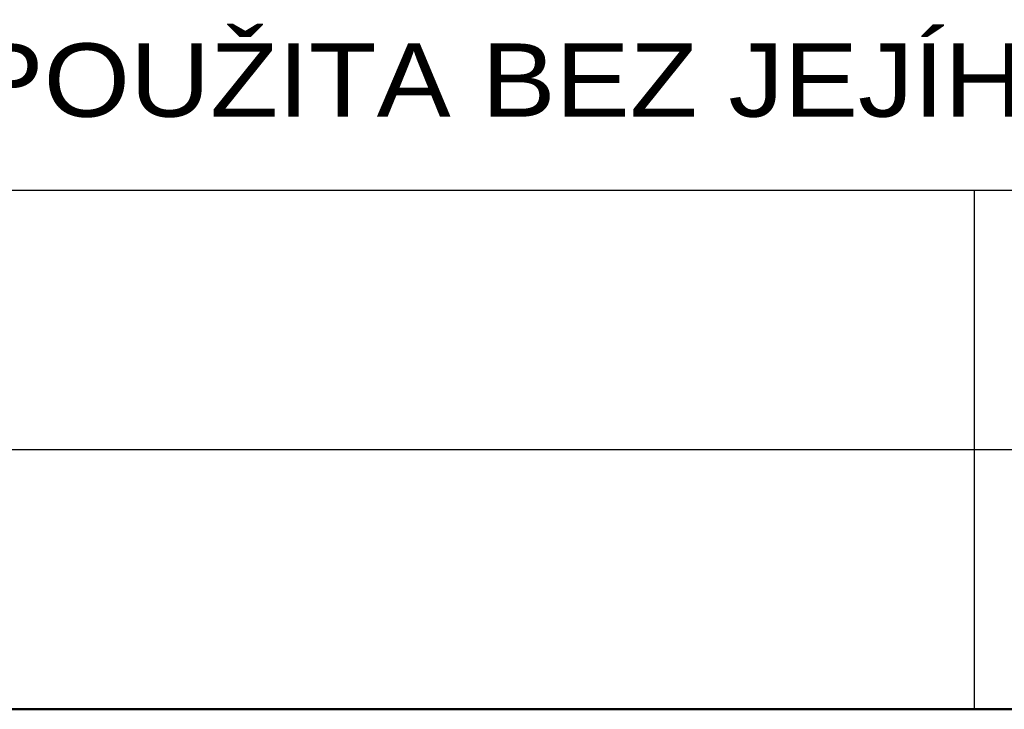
# Paper-space layout 'Layout1' of a CAD drawing. Extents: x -2 to 1243, y -36 to 596.
# Tile 112 of 132: x 1003 to 1027, y 84 to 101. Entities that reach past the tile are written whole.
import ezdxf

# ---------------------------------------------------------------- set-up
doc = ezdxf.new("R2010")
doc.units = 0
doc.layers.add('RAZITKO_HP', color=222, linetype='CONTINUOUS')
doc.styles.add('RAZITKO_HP_ARIAL', font='arial.ttf')

# ---------------------------------------------------------------- blocks, each defined once
blk = doc.blocks.new('text_HP')
at = {"layer": 'RAZITKO_HP', "lineweight": 25}
blk.add_line((-177, 94.25), (-5, 94.25), dxfattribs=at)
at = {"layer": 'RAZITKO_HP', "lineweight": 18, "style": 'RAZITKO_HP_ARIAL', "width": 1.085}
blk.add_text('"DOKUMENTACE JE DUŠEVNÍM MAJETKEM FIRMY HUTNÍ PROJEKT Frýdek-Místek a.s. A NESMÍ BÝT POUŽITA BEZ JEJÍHO VĚDOMÍ."', height=1.8, dxfattribs=at).set_placement((-177, 96.05))
blk = doc.blocks.new('A$Ccfa719e2')
at = {"layer": 'RAZITKO_HP', "lineweight": 25}
for p, q in [((-24.75, 90.875), (-24.75, 97.25)), ((-180, 90.875), (-8, 90.875)), ((-24.75, 84.5), (-24.75, 90.875))]:
    blk.add_line(p, q, dxfattribs=at)
at = {"layer": 'RAZITKO_HP', "lineweight": 50}
blk.add_line((-63, 84.5), (-8, 84.5), dxfattribs=at)
at = {"layer": 'RAZITKO_HP'}
blk.add_blockref('text_HP', (-3, 3), dxfattribs=at)

psp = doc.layouts.get("Layout1")

# ---------------------------------------------------------------- block references
at = {"layer": 'RAZITKO_HP'}
psp.add_blockref('A$Ccfa719e2', (1051, 0), dxfattribs=at)

doc.saveas('drawing.dxf')
